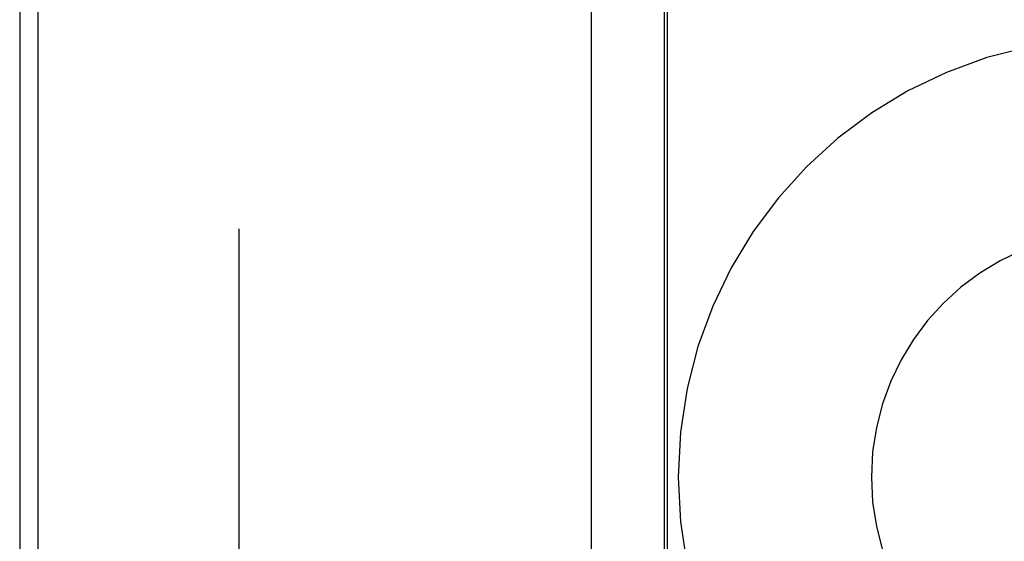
# Model space of a CAD drawing. Header units: inches. Extents: x 0 to 204, y 0 to 132.
# Tile 33 of 115: x 99.906 to 100.467, y 49.281 to 49.578. Entities that reach past the tile are written whole.
import ezdxf

# ---------------------------------------------------------------- set-up
doc = ezdxf.new("R2010")
doc.units = ezdxf.units.IN
doc.header["$LTSCALE"] = 11.243375
doc.header["$MEASUREMENT"] = 0
doc.linetypes.add('HIDDEN', pattern=[0.2, 0.1, -0.1])
doc.layers.add('DEFAULT_2', color=8, linetype='HIDDEN')
doc.layers.add('DOOR_ASSEMBLY', color=7, linetype='CONTINUOUS')

msp = doc.modelspace()

# ---------------------------------------------------------------- linework, layer by layer
at = {"layer": 'DEFAULT_2', "color": 8, "linetype": 'HIDDEN'}
for p, q in [((99.90601, 51.95952), (99.90601, 46.95952)), ((100.03101, 48.33452), (100.03101, 50.58452)), ((100.23158, 49.27492), (100.23158, 49.64412)), ((100.27329, 49.27202), (100.27329, 49.64702)), ((100.27484, 49.27202), (100.27484, 49.64702))]:
    msp.add_line(p, q, dxfattribs=at)
for radius in [0.25, 0.14]:
    msp.add_arc((100.53101, 49.31752), radius, 90, 270, dxfattribs=at)
at = {"layer": 'DOOR_ASSEMBLY', "color": 3, "linetype": 'Continuous'}
msp.add_line((99.91626, 86.60552), (99.91626, 12.31352), dxfattribs=at)

doc.saveas('drawing.dxf')
